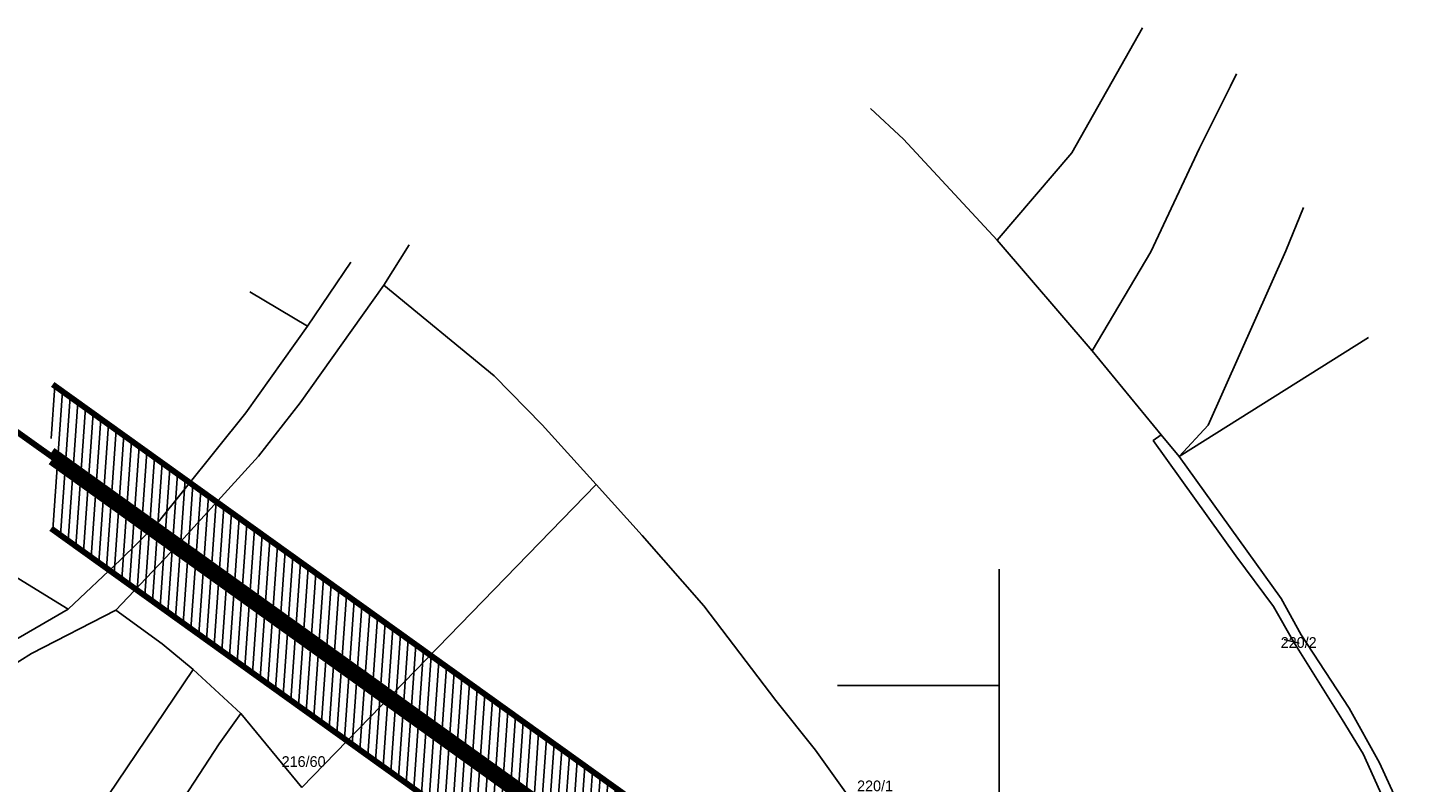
# Model space of a CAD drawing. Extents: x -740024 to -738426, y -1122140 to -1121743.
# Tile 18 of 256: x -739884 to -739624, y -1121884 to -1121743. Entities that reach past the tile are written whole.
import ezdxf

# ---------------------------------------------------------------- set-up
doc = ezdxf.new("R2010")
doc.units = 0
doc.header["$MEASUREMENT"] = 0
for name, color, linetype in [('G_DALSI_PRVKY_MAPY_B601', 7, 'Continuous'), ('G_DALSI_PRVKY_MAPY_L60500', 7, 'Continuous'), ('G_HRANICE_PARCEL_L21900', 7, 'Continuous'), ('G_HRANICE_PARCEL_L21999', 7, 'Continuous'), ('G_PARCELY_KN_B1033', 7, 'Continuous'), ('G_PARCELY_KN_L1032', 7, 'Continuous'), ('G_PARCELY_KN_T100018', 7, 'Continuous'), ('G_PARCELY_KN_T18', 7, 'Continuous'), ('obrubníky', 7, 'Continuous'), ('SÍTĚ NOVÉ', 7, 'Continuous')]:
    doc.layers.add(name, color=color, linetype=linetype)
doc.styles.add('GENERATED_STYLE_1', font='txt')

msp = doc.modelspace()

# ---------------------------------------------------------------- hatches: boundary and pattern name
at = {"layer": 'obrubníky', "linetype": 'Continuous'}
h = msp.add_hatch(dxfattribs=at)
h.set_pattern_fill('plášť_2_kopírovat', color=256, style=0, pattern_type=2)
h.set_pattern_definition([(86, (-738576.9859, -1121962.5378), (-1.496346, 0.1046347), [])])
h.paths.add_polyline_path([(-739686.0081, -1121975.8547), (-739770.3862, -1121914.9854), (-739879.6887, -1121836.5613), (-739879.7085, -1121809.4701), (-739789.1548, -1121874.442), (-739673.1798, -1121957.982)], flags=0)

# ---------------------------------------------------------------- linework, layer by layer
at = {"layer": 'G_DALSI_PRVKY_MAPY_B601'}
msp.add_line((-739856.2422, -1121839.8456), (-739856.2421, -1121839.8456), dxfattribs=at)
at = {"layer": 'G_DALSI_PRVKY_MAPY_L60500', "color": 1, "lineweight": 200, "flags": 128}
for points in [[(-739899.1672, -1121809.216), (-739856.2422, -1121839.8456)], [(-739879.3487, -1121809.7283), (-739730.9995, -1121916.1681)], [(-739879.3487, -1121822.036), (-739736.8292, -1121924.2931)], [(-739879.8029, -1121824.1716), (-739737.9951, -1121925.9181)], [(-739879.6887, -1121836.5613), (-739743.8279, -1121934.0409)], [(-739856.2422, -1121839.8456), (-739737.4122, -1121925.1056)]]:
    msp.add_lwpolyline(points, dxfattribs=at)
at = {"layer": 'G_HRANICE_PARCEL_L21900', "flags": 128}
for points in [[(-739788.1322, -1121817.2756), (-739778.0922, -1121828.3956)], [(-739778.0922, -1121828.3956), (-739832.9522, -1121884.8856)], [(-739769.5222, -1121837.8956), (-739778.0922, -1121828.3956)], [(-739844.2922, -1121871.0756), (-739832.9522, -1121884.8856)]]:
    msp.add_lwpolyline(points, dxfattribs=at)
at = {"layer": 'G_HRANICE_PARCEL_L21999', "flags": 128}
for points in [[(-739703.3722, -1121782.8456), (-739689.4222, -1121766.5456), (-739676.243, -1121743.2487)], [(-739658.7418, -1121751.7896), (-739659.8322, -1121754.0856), (-739665.6122, -1121765.6956), (-739674.7322, -1121784.9956), (-739685.6622, -1121803.4656)], [(-739726.9697, -1121758.2596), (-739720.8222, -1121763.9856), (-739703.3722, -1121782.8456)], [(-739669.4422, -1121823.1756), (-739664.0022, -1121817.2956), (-739649.5422, -1121784.7856), (-739646.2705, -1121776.7322)], [(-739703.3722, -1121782.8456), (-739685.6622, -1121803.4656)], [(-739817.6622, -1121791.1856), (-739812.9596, -1121783.7056)], [(-739823.7934, -1121786.9115), (-739831.9122, -1121798.8456)], [(-739867.6522, -1121851.8156), (-739856.2422, -1121839.8456), (-739841.0522, -1121823.1056), (-739833.2722, -1121813.1456), (-739817.6622, -1121791.1856)], [(-739831.9122, -1121798.8456), (-739842.6297, -1121792.4855)], [(-739817.6622, -1121791.1856), (-739797.0822, -1121808.1056), (-739788.1322, -1121817.2756)], [(-739831.9122, -1121798.8456), (-739843.4122, -1121815.0356), (-739860.2522, -1121836.0156), (-739866.7522, -1121842.4156), (-739876.4822, -1121851.6456)], [(-739669.4422, -1121823.1756), (-739634.1382, -1121800.9968)], [(-739685.6622, -1121803.4656), (-739672.8022, -1121819.0956)], [(-739876.4822, -1121851.6456), (-739893.8622, -1121840.9956), (-739901.6922, -1121835.8656), (-739919.1322, -1121823.5556), (-739923.7149, -1121816.4801)], [(-739625.8022, -1121899.2956), (-739635.1322, -1121878.6256), (-739639.0522, -1121872.1756), (-739648.0222, -1121857.7856), (-739651.8622, -1121851.1556), (-739658.8522, -1121841.7056), (-739674.2622, -1121820.1856), (-739672.8022, -1121819.0956)], [(-739672.8022, -1121819.0956), (-739669.4422, -1121823.1756)], [(-739669.4422, -1121823.1756), (-739650.4322, -1121849.6556), (-739646.6822, -1121856.4056), (-739637.7122, -1121870.1056), (-739632.0622, -1121880.2656), (-739623.7722, -1121898.4756)], [(-739702.9822, -1121930.7456), (-739713.4122, -1121912.0256), (-739724.3722, -1121895.9356), (-739737.2122, -1121877.9356), (-739744.5822, -1121868.6656), (-739758.0222, -1121850.9956), (-739769.5222, -1121837.8956)], [(-739949.8922, -1121922.9356), (-739947.8622, -1121918.6656), (-739937.5222, -1121902.2756), (-739919.5922, -1121884.6456), (-739896.4622, -1121868.1156), (-739883.3422, -1121859.9256), (-739867.6522, -1121851.8156)], [(-739923.1522, -1121883.6056), (-739896.3622, -1121863.1556), (-739876.4822, -1121851.6456)], [(-739853.2022, -1121862.8956), (-739859.0022, -1121858.0956), (-739867.6522, -1121851.8156)], [(-739853.2022, -1121862.8956), (-739870.8322, -1121889.0256), (-739885.2322, -1121911.3856), (-739896.9822, -1121927.4556)], [(-739844.2922, -1121871.0756), (-739853.2022, -1121862.8956)], [(-739882.4122, -1121928.7056), (-739874.7822, -1121916.7956), (-739869.1022, -1121908.5656), (-739848.3722, -1121876.7356), (-739844.2922, -1121871.0756)]]:
    msp.add_lwpolyline(points, dxfattribs=at)
at = {"layer": 'G_PARCELY_KN_B1033'}
msp.add_line((-739649.8522, -1121857.2756), (-739649.8521, -1121857.2756), dxfattribs=at)
at = {"layer": 'G_PARCELY_KN_L1032', "flags": 128}
msp.add_lwpolyline([(-739647.0722, -1121857.9856), (-739649.8522, -1121857.2756)], dxfattribs=at)
at = {"layer": 'SÍTĚ NOVÉ'}
for p, q in [((-739702.9822, -1122029.1865), (-739702.9822, -1121844.1925)), ((-739733.0836, -1121865.8365), (-739702.9822, -1121865.8365))]:
    msp.add_line(p, q, dxfattribs=at)

# ---------------------------------------------------------------- texts
at = {"layer": 'G_PARCELY_KN_T100018', "insert": (-739650.4916, -1121857.8617), "char_height": 2, "attachment_point": 4, "style": 'GENERATED_STYLE_1'}
msp.add_mtext('{220/2}', dxfattribs=at)
at = {"layer": 'G_PARCELY_KN_T18', "char_height": 2, "attachment_point": 7, "style": 'GENERATED_STYLE_1'}
for s, insert in [('{216/60}', (-739836.713, -1121881.072)), ('{220/1}', (-739729.4525, -1121885.6053))]:
    msp.add_mtext(s, dxfattribs=dict(at, insert=insert))

doc.saveas('drawing.dxf')
